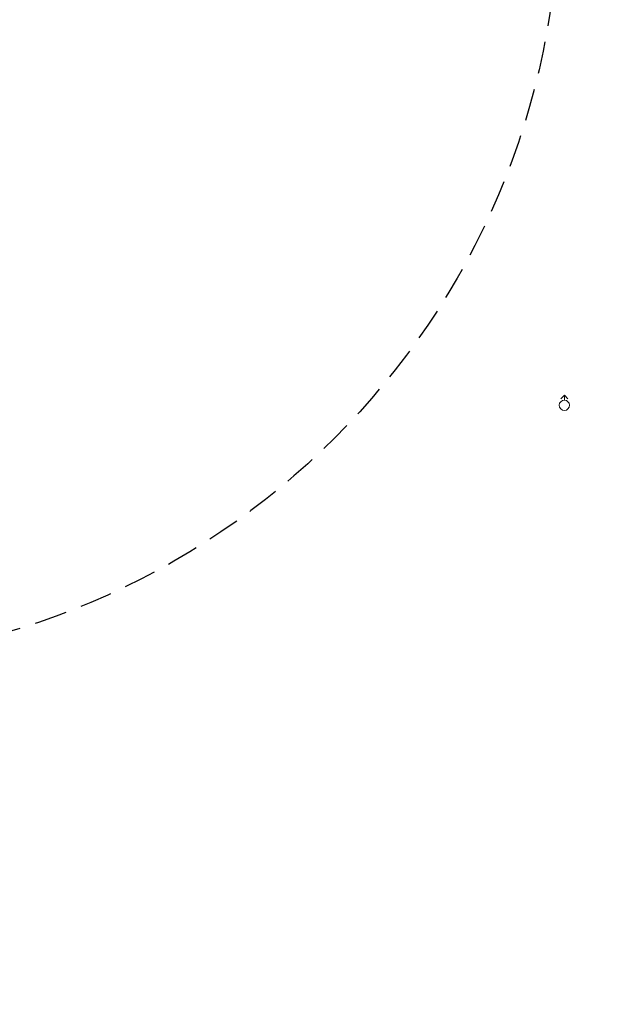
# Model space of a CAD drawing. Header units: metres. Extents: x 6550909 to 6577657, y 5511172 to 5547994.
# Tile 4 of 6: x 6551007 to 6551064, y 5511293 to 5511390. Entities that reach past the tile are written whole.
import ezdxf

# ---------------------------------------------------------------- set-up
doc = ezdxf.new("R2010")
doc.units = ezdxf.units.M
doc.linetypes.add('HIDDEN', pattern=[9.525, 6.35, -3.175])
doc.layers.get('0').update_dxf_attribs({"lineweight": 0})
doc.layers.get('Defpoints').update_dxf_attribs({"color": 73})
doc.layers.add('___AZ_WYMIAR', color=9, linetype='Continuous', lineweight=15)
doc.layers.add('hydrant (punkt)', color=7, linetype='Continuous')
doc.styles.add('1', font='isocpeur.ttf')
doc.dimstyles.new('WYMIAR ZAG', dxfattribs={"dimtxt": 1.5, "dimasz": 0.1, "dimexe": 0.1, "dimexo": 0.02, "dimgap": 0.5, "dimtad": 1, "dimrnd": 0.01, "dimtxsty": '1', "dimblk": 'znacznik_100', "dimcen": 0.2, "dimse1": 1, "dimse2": 1, "dimclrd": 256, "dimclrt": 7, "dimadec": 8, "dimazin": 0, "dimtfac": 1, "dimtix": 1, "dimtmove": 1, "dimatfit": 3, "dimfxl": 1, "dimfxlon": 1, "dimlwd": -1, "dimarcsym": 0})

# ---------------------------------------------------------------- blocks, each defined once
blk = doc.blocks.new('znacznik_100')
blk.add_lwpolyline([(-15, 0), (15, 0), (0, 0), (0, -15), (0, 15)])
at = {"const_width": 0.9}
blk.add_lwpolyline([(-3.01, -3.01), (3.01, 3.01)], dxfattribs=at)
blk = doc.blocks.new('*D49')
at = {"layer": '___AZ_WYMIAR', "transparency": 16777216}
blk.add_line((6550984.596, 5511386.958), (6550924.593, 5511414.737), dxfattribs=at)
at = {"layer": 'Defpoints', "color": 0, "transparency": 16777216}
for p in [(6550924.502, 5511414.779), (6551060.622, 5511351.761)]:
    blk.add_point(p, dxfattribs=at)
at = {"layer": '___AZ_WYMIAR', "transparency": 16777216, "xscale": 0.1, "yscale": 0.1, "zscale": 0.1, "rotation": 155.1576703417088}
blk.add_blockref('znacznik_100', (6550924.502, 5511414.779), dxfattribs=at)
at = {"layer": '___AZ_WYMIAR', "color": 7, "transparency": 16777216, "insert": (6550969.616, 5511395.601), "char_height": 1.5, "attachment_point": 5, "rotation": 335.15767, "style": '1'}
blk.add_mtext('istniejący hydrant w odległości 150m', dxfattribs=at)
blk = doc.blocks.new('US02')
at = {"color": 0, "linetype": 'Continuous', "lineweight": 13}
for p, q in [((0, 1), (-0.353, 0.647)), ((0, 0.5), (0, 1)), ((0, 1), (0.354, 0.647))]:
    blk.add_line(p, q, dxfattribs=at)
blk.add_circle((0, 0), 0.5, dxfattribs=at)

msp = doc.modelspace()

# ---------------------------------------------------------------- linework, layer by layer
at = {"layer": 'hydrant (punkt)', "linetype": 'HIDDEN', "lineweight": 30, "ltscale": 0.5}
for centre, radius in [((6551060.622, 5511351.761), 150), ((6550985.061, 5511401.553), 75)]:
    msp.add_circle(centre, radius, dxfattribs=at)

# ---------------------------------------------------------------- block references
at = {"layer": 'hydrant (punkt)', "color": 7, "linetype": 'Continuous', "lineweight": 18}
msp.add_blockref('US02', (6551060.622, 5511351.761), dxfattribs=at)

# ---------------------------------------------------------------- dimensions: what is measured, and where the dimension line sits
at = {"layer": '___AZ_WYMIAR'}
dim = msp.add_radius_dim(center=(6551060.622, 5511351.761), mpoint=(6550924.502, 5511414.779), text='istniejący hydrant w odległości 150m', dimstyle='WYMIAR ZAG', dxfattribs=at)
dim.commit()
dim.dimension.update_dxf_attribs({"geometry": '*D49', "text_midpoint": (6550968.965, 5511394.194), "dimtype": 164})

doc.saveas('drawing.dxf')
